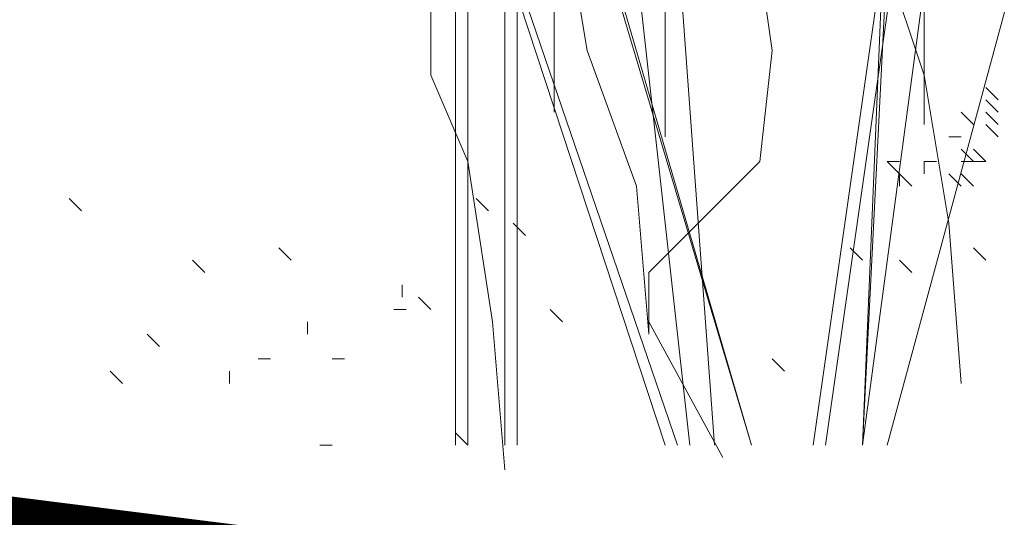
# Model space of a CAD drawing. Header units: millimetres. Extents: x 16698 to 93787, y -21104 to 39413.
# Tile 243 of 256: x 54669.12 to 54682.33, y 19702.47 to 19709.14. Entities that reach past the tile are written whole.
import ezdxf

# ---------------------------------------------------------------- set-up
doc = ezdxf.new("R2010")
doc.units = ezdxf.units.MM
doc.layers.add('__MODUS_ŚCIANY', color=2, linetype='Continuous', lineweight=35)
doc.layers.add('_MODUS - zielen', color=66, linetype='Continuous', lineweight=9)

msp = doc.modelspace()

# ---------------------------------------------------------------- linework, layer by layer
at = {"layer": '__MODUS_ŚCIANY', "ltscale": 2, "const_width": 3}
msp.add_lwpolyline([(51921.59792, 19704.92356), (53078.13625, 19704.92356), (53384.79919, 19720.01898), (53624.88625, 19719.92356), (53630.88625, 19719.92356), (53800.13625, 19719.92356), (53900.13625, 19719.92356), (54516.33569, 19720.43431), (54758.95855, 19689.92356)], dxfattribs=at)
at = {"layer": '_MODUS - zielen', "transparency": 33554687}
for points in [[(54681.41872, 19723.12398), (54680.42593, 19703.43383), (54681.25325, 19723.12398)], [(54674.96564, 19722.46212), (54674.96564, 19703.43383), (54674.96564, 19703.43383)], [(54675.62749, 19721.46934), (54675.62749, 19703.43383), (54675.62749, 19703.43383)], [(54676.28935, 19719.81471), (54678.10945, 19703.43383), (54678.10945, 19703.43383)], [(54676.28935, 19719.81471), (54678.10945, 19703.43383), (54678.10945, 19703.43383)], [(54682.08057, 19719.64925), (54679.76408, 19703.43383), (54679.76408, 19703.43383)], [(54682.24603, 19719.64925), (54679.92954, 19703.43383), (54679.92954, 19703.43383)], [(54675.1311, 19717.49822), (54675.1311, 19703.43383), (54675.1311, 19703.43383)], [(54675.79296, 19717.49822), (54675.79296, 19703.43383), (54675.79296, 19703.43383)], [(54677.44759, 19717.00183), (54678.44037, 19703.43383), (54678.44037, 19703.43383)], [(54677.77852, 19703.43383), (54673.64193, 19716.00905), (54677.94398, 19703.43383)], [(54681.74964, 19704.26114), (54681.58418, 19706.41217), (54681.25325, 19708.39773), (54680.75686, 19709.8869), (54680.75686, 19711.04515), (54680.42593, 19712.36885), (54680.26047, 19713.19617), (54680.09501, 19714.51988), (54680.09501, 19715.51266)], [(54675.62749, 19703.1029), (54675.46203, 19705.08846), (54675.1311, 19707.23949), (54674.63471, 19708.39773), (54674.63471, 19709.72144), (54674.30379, 19711.04515), (54674.13832, 19711.87246), (54674.13832, 19713.19617), (54673.97286, 19714.02349)], [(54677.55957, 19704.923), (54677.39411, 19706.90856), (54676.73225, 19708.72866), (54676.56679, 19709.72144), (54675.73947, 19711.87246), (54674.41576, 19712.03793), (54673.42298, 19712.86524)], [(54677.55957, 19704.923), (54677.55957, 19705.75032), (54679.04874, 19707.23949), (54679.2142, 19708.72866), (54679.04874, 19709.8869), (54680.70337, 19711.37607), (54681.19977, 19712.86524), (54682.52347, 19712.86524)], [(54677.77852, 19711.87246), (54677.77852, 19708.23227), (54677.77852, 19708.23227)], [(54676.62028, 19711.37607), (54678.93676, 19703.43383), (54678.93676, 19703.43383)], [(54682.90789, 19711.37607), (54680.75686, 19703.43383), (54680.75686, 19703.43383)], [(54682.90789, 19711.37607), (54680.75686, 19703.43383), (54680.75686, 19703.43383)], [(54676.62028, 19711.21061), (54678.93676, 19703.43383), (54678.93676, 19703.43383)], [(54676.28935, 19707.90134), (54676.28935, 19710.21783), (54676.28935, 19710.21783)], [(54681.25325, 19707.73588), (54681.25325, 19709.55597), (54681.25325, 19709.55597)], [(54677.77852, 19707.57041), (54677.77852, 19709.05958), (54677.77852, 19709.05958)], [(54682.24603, 19708.0668), (54682.08057, 19708.23227), (54682.08057, 19708.23227)], [(54682.24603, 19707.90134), (54682.08057, 19708.0668), (54682.08057, 19708.0668)], [(54681.91511, 19707.73588), (54681.74964, 19707.90134), (54681.74964, 19707.90134)], [(54682.24603, 19707.73588), (54682.08057, 19707.90134), (54682.08057, 19707.90134)], [(54682.24603, 19707.73588), (54682.08057, 19707.90134), (54682.08057, 19707.90134)], [(54682.24603, 19707.57041), (54682.08057, 19707.73588), (54682.08057, 19707.73588)], [(54681.74964, 19707.57041), (54681.58418, 19707.57041), (54681.58418, 19707.57041)], [(54681.74964, 19707.57041), (54681.58418, 19707.57041), (54681.58418, 19707.57041)], [(54681.91511, 19707.23949), (54681.74964, 19707.40495), (54681.74964, 19707.40495)], [(54682.08057, 19707.23949), (54681.91511, 19707.40495), (54681.91511, 19707.40495)], [(54682.08057, 19707.23949), (54681.91511, 19707.40495), (54681.91511, 19707.40495)], [(54680.92233, 19707.07402), (54680.75686, 19707.23949), (54680.75686, 19707.23949)], [(54680.92233, 19707.23949), (54680.75686, 19707.23949), (54680.75686, 19707.23949)], [(54680.92233, 19707.07402), (54680.75686, 19707.23949), (54680.75686, 19707.23949)], [(54681.41872, 19707.23949), (54681.25325, 19707.23949), (54681.25325, 19707.23949)], [(54681.25325, 19707.07402), (54681.25325, 19707.23949), (54681.25325, 19707.23949)], [(54681.41872, 19707.23949), (54681.25325, 19707.23949), (54681.25325, 19707.23949)], [(54681.91511, 19707.23949), (54681.74964, 19707.23949), (54681.74964, 19707.23949)], [(54681.91511, 19707.23949), (54681.74964, 19707.23949), (54681.74964, 19707.23949)], [(54682.08057, 19707.23949), (54681.91511, 19707.23949), (54681.91511, 19707.23949)], [(54681.08779, 19706.90856), (54680.92233, 19707.07402), (54680.92233, 19707.07402)], [(54680.92233, 19706.90856), (54680.92233, 19707.07402), (54680.92233, 19707.07402)], [(54681.08779, 19706.90856), (54680.92233, 19707.07402), (54680.92233, 19707.07402)], [(54681.74964, 19706.90856), (54681.58418, 19707.07402), (54681.58418, 19707.07402)], [(54681.91511, 19706.90856), (54681.74964, 19707.07402), (54681.74964, 19707.07402)], [(54669.94825, 19706.57763), (54669.78279, 19706.7431), (54669.78279, 19706.7431)], [(54675.40854, 19706.57763), (54675.24308, 19706.7431), (54675.24308, 19706.7431)], [(54675.90493, 19706.24671), (54675.73947, 19706.41217), (54675.73947, 19706.41217)], [(54672.76113, 19705.91578), (54672.59567, 19706.08124), (54672.59567, 19706.08124)], [(54680.42593, 19705.91578), (54680.26047, 19706.08124), (54680.26047, 19706.08124)], [(54682.08057, 19705.91578), (54681.91511, 19706.08124), (54681.91511, 19706.08124)], [(54671.60288, 19705.75032), (54671.43742, 19705.91578), (54671.43742, 19705.91578)], [(54681.08779, 19705.75032), (54680.92233, 19705.91578), (54680.92233, 19705.91578)], [(54681.08779, 19705.75032), (54680.92233, 19705.91578), (54680.92233, 19705.91578)], [(54674.2503, 19705.41939), (54674.2503, 19705.58485), (54674.2503, 19705.58485)], [(54674.63471, 19705.25392), (54674.46925, 19705.41939), (54674.46925, 19705.41939)], [(54674.30379, 19705.25392), (54674.13832, 19705.25392), (54674.13832, 19705.25392)], [(54676.40132, 19705.08846), (54676.23586, 19705.25392), (54676.23586, 19705.25392)], [(54672.98008, 19704.923), (54672.98008, 19705.08846), (54672.98008, 19705.08846)], [(54678.55235, 19703.26836), (54677.55957, 19705.08846), (54677.55957, 19705.08846)], [(54670.99452, 19704.75753), (54670.82905, 19704.923), (54670.82905, 19704.923)], [(54672.48369, 19704.59207), (54672.31823, 19704.59207), (54672.31823, 19704.59207)], [(54673.47647, 19704.59207), (54673.31101, 19704.59207), (54673.31101, 19704.59207)], [(54679.37967, 19704.42661), (54679.2142, 19704.59207), (54679.2142, 19704.59207)], [(54670.49813, 19704.26114), (54670.33266, 19704.42661), (54670.33266, 19704.42661)], [(54671.93381, 19704.26114), (54671.93381, 19704.42661), (54671.93381, 19704.42661)], [(54675.1311, 19703.43383), (54674.96564, 19703.59929), (54674.96564, 19703.59929)], [(54673.14554, 19703.43383), (54673.31101, 19703.43383), (54673.31101, 19703.43383)]]:
    msp.add_lwpolyline(points, dxfattribs=at)
msp.add_lwpolyline([(54680.42593, 19703.43383), (54682.24603, 19717.00183)], close=True, dxfattribs=at)

doc.saveas('drawing.dxf')
